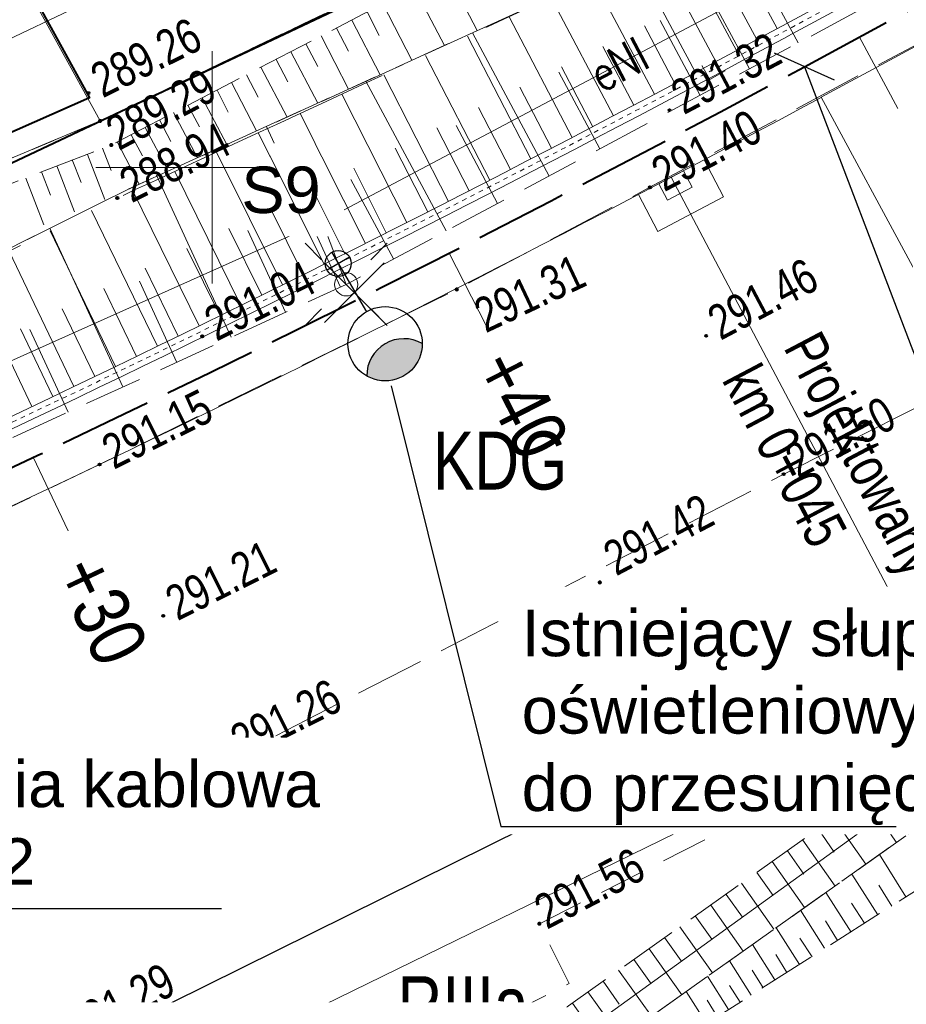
# Model space of a CAD drawing. Header units: metres. Extents: x 7437415 to 7437762, y 5556624 to 5556902.
# Tile 13 of 41: x 7437546 to 7437565, y 5556682 to 5556703. Entities that reach past the tile are written whole.
import ezdxf
from ezdxf import colors
from ezdxf.entities.mleader import LeaderData, LeaderLine
from ezdxf.enums import TextEntityAlignment as Align
from ezdxf.math import Vec2, Vec3

# ---------------------------------------------------------------- set-up
doc = ezdxf.new("R2010")
doc.units = ezdxf.units.M
doc.header["$MEASUREMENT"] = 0
for name, pattern in [('0.5_0.5', [1.5, 0.5, -0.5, 0.5]), ('314-500', [2.5, 2, -0.5]), ('BUBZ01-500', [1.75, 1.25, -0.5]), ('DGN Style 2', [6.14715, 3.68829, -2.45886]), ('DGN Style 3', [8.60601, 6.14715, -2.45886]), ('EGBU01-500', [1, 0.5, -0.5]), ('KTCR02-500', [1.5, 1, -0.5]), ('KTJZ01-500', [2, 1.5, -0.5])]:
    doc.linetypes.add(name, pattern=pattern)
doc.layers.get('0').update_dxf_attribs({"color": 250, "lineweight": 5})
for name, color, linetype, lineweight in [('203-Punkt załamania granicy działki nie stabilizowany', 7, 'Continuous', 5), ('ARCH_0', 7, 'Continuous', 13), ('BUBZ01', 250, 'Continuous', 5), ('BUIB02_01', 250, 'Continuous', 5), ('D_balustrada', 7, '0.5_0.5', 20), ('D_kilometraz', 7, 'Continuous', 13), ('D_kraweznik', 7, 'Continuous', 20), ('D_obrzeze', 7, 'Continuous', 20), ('D_odwodnienie liniowe_wpust', 36, 'Continuous', 20), ('D_opis trasy', 7, 'Continuous', 13), ('D_opisy', 7, 'Continuous', 13), ('D_pobocze', 7, 'Continuous', 13), ('D_skarpa', 7, 'DGN Style 3', 20), ('D_skarpa-symbol', 7, 'Continuous', 20), ('D_zakres', 7, 'DGN Style 2', 13), ('EGBD03', 250, 'Continuous', 5), ('EGBK02', 250, 'Continuous', 5), ('EGBP04_03', 250, 'Continuous', 5), ('EGBU01', 250, 'Continuous', 5), ('Elektryka_kanalizacja_technologiczna', 1, '314-500', 40), ('Elektryka_opisy_kabli', 7, 'Continuous', 13), ('Elektryka_opisy_slupow', 6, 'Continuous', 13), ('Elektryka_oswietlenie_zewnetrzne', 1, 'Continuous', 30), ('elementy drogowe', 250, 'Continuous', 5), ('KTCR02', 250, 'Continuous', 5), ('KTJZ01', 250, 'Continuous', 5), ('KTKR01', 250, 'Continuous', 5), ('KTOK05_01', 250, 'Continuous', 5), ('latarnia na słupie lub maszcie (punkt)', 7, 'Continuous', 5), ('MPZP', 250, 'Continuous', 5), ('punkt wysokościowy sztuczny', 7, 'Continuous', 5), ('RTPW01', 250, 'Continuous', 5), ('RTPW02', 250, 'Continuous', 5), ('rzedne dla projektanta', 250, 'Continuous', 5), ('SUPE_01', 250, 'Continuous', 5), ('SUPT_01', 250, 'Continuous', 5), ('SUSM01', 250, 'Continuous', 5), ('SUSM04_01_E', 250, 'Continuous', 5), ('słup (punkt)', 7, 'Continuous', 5), ('Warstwa 3', 250, 'Continuous', 5)]:
    doc.layers.add(name, color=color, linetype=linetype, lineweight=lineweight)
doc.styles.get("Standard").update_dxf_attribs({"font": 'txt.shx', "width": 0.75})
doc.styles.add('STYL_ARIAL', font='simplex.shx', dxfattribs={"width": 0.75, "oblique": 0.1})
doc.styles.add('Style-Arial Narrow', font='ARIALN.TTF')
doc.linetypes.add('KTOK05_01-500', pattern='A,3.75,[13,dgnlstyle-rozp_2015.shx,S=0.002778,R=0,X=0,Y=0],3.75', length=7.5)

# ---------------------------------------------------------------- blocks, each defined once
blk = doc.blocks.new('203')
at = {"layer": '203-Punkt załamania granicy działki nie stabilizowany', "linetype": 'Continuous', "lineweight": 13}
h = blk.add_hatch(color=96, dxfattribs=at)
edge = h.paths.add_edge_path()
edge.add_arc((0, 0), 0.45, 0, 360)
blk = doc.blocks.new('PW02')
at = {"layer": 'punkt wysokościowy sztuczny', "linetype": 'Continuous', "lineweight": 13}
h = blk.add_hatch(color=0, dxfattribs=at)
edge = h.paths.add_edge_path()
edge.add_arc((0, 0), 0.45, 0, 360)
blk = doc.blocks.new('SM04')
at = {"layer": 'słup (punkt)', "color": 0, "linetype": 'Continuous', "lineweight": 13}
blk.add_circle((0, 0), 2.5, dxfattribs=at)
blk = doc.blocks.new('SM011')
at = {"layer": 'latarnia na słupie lub maszcie (punkt)', "color": 0, "linetype": 'Continuous', "lineweight": 13}
for p, q in [((-5.3, 5.31), (-8.83, 8.84)), ((5.31, 5.31), (8.84, 8.84)), ((-5.3, -5.3), (-8.83, -8.83)), ((5.31, -5.3), (8.84, -8.83))]:
    blk.add_line(p, q, dxfattribs=at)
blk = doc.blocks.new('wyci')
at = {"color": 1, "linetype": 'Continuous', "lineweight": 13, "flags": 128}
for points in [[(4544150.203, 5410499.556), (4544147.627, 5410502.133)], [(4544147.627, 5410499.556), (4544150.203, 5410502.133)]]:
    blk.add_lwpolyline(points, dxfattribs=at)
blk = doc.blocks.new('_None')
blk = doc.blocks.new('_Oblique')
at = {"color": 0, "linetype": 'ByBlock', "lineweight": -2}
blk.add_line((-5, -5), (5, 5), dxfattribs=at)
blk = doc.blocks.new('slup_oswietleniowy_3')
h = blk.add_hatch(color=256)
h.dxf.hatch_style = 1
h.paths.add_polyline_path([(3, -0.866, 0.267949), (3.5, 0, 0.267949), (3, 0.866, 0.57735)])
for p, q in [((0, 0.35), (0, -0.35)), ((-0.35, 0), (1.5, 0))]:
    blk.add_line(p, q)
for centre, radius in [((2.5, 0), 1), ((0, 0), 0.35)]:
    blk.add_circle(centre, radius)
blk.add_arc((3.5, 0), 1, 120, 240)

msp = doc.modelspace()

# ---------------------------------------------------------------- linework, layer by layer
at = {"layer": 'BUBZ01', "color": 7, "linetype": 'Continuous', "lineweight": 13, "flags": 128}
for points in [[(7437555.04, 5556704.23), (7437555.708, 5556702.944)], [(7437562.62, 5556702.68), (7437561.77, 5556704.26)], [(7437554.35, 5556703.87), (7437555.009, 5556702.626)], [(7437553.68, 5556703.52), (7437554.305, 5556702.306)], [(7437553.34, 5556703.35), (7437553.6, 5556702.84)], [(7437553.01, 5556703.17), (7437553.621, 5556701.995)], [(7437552.35, 5556702.83), (7437552.94, 5556701.685)], [(7437552.68, 5556703), (7437552.94, 5556702.5)], [(7437557.26, 5556699.81), (7437555.609, 5556702.899)], [(7437552.02, 5556702.66), (7437552.28, 5556702.17)], [(7437551.7, 5556702.49), (7437552.281, 5556701.385)], [(7437551.38, 5556702.32), (7437551.63, 5556701.84)], [(7437550.74, 5556701.99), (7437550.99, 5556701.51)], [(7437551.05, 5556702.16), (7437551.616, 5556701.083)], [(7437558.35, 5556700.4), (7437557.47, 5556702.05)], [(7437550.42, 5556701.83), (7437550.96, 5556700.784)], [(7437555.04, 5556698.63), (7437553.31, 5556701.853)], [(7437550.11, 5556701.66), (7437550.35, 5556701.19)], [(7437549.48, 5556701.34), (7437549.73, 5556700.87)], [(7437549.79, 5556701.5), (7437550.316, 5556700.491)], [(7437549.17, 5556701.18), (7437549.684, 5556700.204)], [(7437548.87, 5556701.02), (7437549.11, 5556700.56)], [(7437556.15, 5556699.22), (7437555.26, 5556700.9)], [(7437548.26, 5556700.7), (7437548.5, 5556700.25)], [(7437548.56, 5556700.86), (7437549.04, 5556699.95)], [(7437552.77, 5556697.42), (7437551.175, 5556700.882)], [(7437547.96, 5556700.55), (7437548.43, 5556699.64)], [(7437547.32, 5556700.28), (7437547.69, 5556699.31)], [(7437547.64, 5556700.41), (7437547.83, 5556699.93)], [(7437546.99, 5556700.16), (7437547.18, 5556699.67)], [(7437546.33, 5556699.9), (7437546.52, 5556699.4)], [(7437546.66, 5556700.03), (7437547.04, 5556699.04)], [(7437545.99, 5556699.77), (7437546.38, 5556698.76)], [(7437550.41, 5556696.34), (7437548.801, 5556699.829)], [(7437553.91, 5556698.03), (7437552.99, 5556699.74)], [(7437548.08, 5556695.27), (7437546.511, 5556698.69)], [(7437551.58, 5556696.88), (7437550.77, 5556698.64)], [(7437549.24, 5556695.8), (7437548.44, 5556697.55)], [(7437546.9, 5556694.73), (7437546.08, 5556696.51)], [(7437564.7, 5556686.92), (7437565.4, 5556685.93)], [(7437564.37, 5556686.68), (7437564.72, 5556686.19)], [(7437564.04, 5556686.45), (7437564.74, 5556685.46)], [(7437563.71, 5556686.22), (7437564.06, 5556685.72)], [(7437563.38, 5556685.98), (7437564.08, 5556684.99)], [(7437563.05, 5556685.75), (7437563.4, 5556685.25)], [(7437562.72, 5556685.51), (7437563.42, 5556684.52)], [(7437562.39, 5556685.28), (7437562.74, 5556684.78)], [(7437562.06, 5556685.05), (7437562.76, 5556684.06)], [(7437564.94, 5556684.29), (7437564.37, 5556685.2)], [(7437561.73, 5556684.81), (7437562.08, 5556684.32)], [(7437564.34, 5556683.9), (7437563.78, 5556684.78)], [(7437561.4, 5556684.58), (7437562.1, 5556683.59)], [(7437563.76, 5556683.53), (7437563.22, 5556684.38)], [(7437564.64, 5556684.09), (7437564.36, 5556684.54)], [(7437561.07, 5556684.34), (7437561.42, 5556683.85)], [(7437564.05, 5556683.72), (7437563.77, 5556684.15)], [(7437560.74, 5556684.11), (7437561.44, 5556683.12)], [(7437563.19, 5556683.18), (7437562.67, 5556684)], [(7437560.4, 5556683.88), (7437560.76, 5556683.38)], [(7437563.47, 5556683.35), (7437563.21, 5556683.77)], [(7437560.07, 5556683.64), (7437560.78, 5556682.65)], [(7437562.65, 5556682.83), (7437562.15, 5556683.62)], [(7437559.74, 5556683.41), (7437560.1, 5556682.91)], [(7437562.92, 5556683), (7437562.66, 5556683.4)], [(7437559.41, 5556683.17), (7437560.12, 5556682.18)], [(7437562.12, 5556682.5), (7437561.64, 5556683.26)], [(7437559.08, 5556682.94), (7437559.44, 5556682.44)], [(7437561.61, 5556682.17), (7437561.14, 5556682.91)], [(7437562.38, 5556682.66), (7437562.14, 5556683.05)], [(7437558.75, 5556682.71), (7437559.46, 5556681.72)], [(7437561.87, 5556682.33), (7437561.63, 5556682.71)], [(7437558.42, 5556682.47), (7437558.77, 5556681.98)], [(7437561.12, 5556681.86), (7437560.67, 5556682.58)], [(7437558.09, 5556682.24), (7437558.8, 5556681.25)], [(7437560.65, 5556681.56), (7437560.21, 5556682.25)], [(7437561.37, 5556682.02), (7437561.14, 5556682.38)], [(7437560.88, 5556681.71), (7437560.66, 5556682.06)], [(7437557.76, 5556682), (7437558.11, 5556681.51)]]:
    msp.add_lwpolyline(points, dxfattribs=at)
at = {"layer": 'BUBZ01', "color": 7, "linetype": 'BUBZ01-500', "lineweight": 13, "flags": 128}
for points in [[(7437555.54, 5556678.94), (7437554.3, 5556679.55), (7437564.94, 5556687.09), (7437572.62, 5556693.02), (7437576.97, 5556698.63), (7437577.76, 5556697.74), (7437573.36, 5556691.57), (7437555.54, 5556678.94)], [(7437577.76, 5556697.74), (7437578.63, 5556697.21), (7437574.37, 5556690.27), (7437554.88, 5556677.9), (7437555.54, 5556678.94), (7437573.36, 5556691.57), (7437577.76, 5556697.74)]]:
    msp.add_lwpolyline(points, close=True, dxfattribs=at)
at = {"layer": 'D_kilometraz', "flags": 128}
for points in [[(7437564.771, 5556701.266), (7437563.939, 5556702.806)], [(7437555.902, 5556696.594), (7437555.109, 5556698.154)], [(7437546.901, 5556692.173), (7437546.152, 5556693.755)]]:
    msp.add_lwpolyline(points, dxfattribs=at)
at = {"layer": 'D_kraweznik'}
msp.add_line((7437563.116, 5556701.508), (7437592.616, 5556717.455), dxfattribs=at)
at = {"layer": 'D_obrzeze'}
msp.add_line((7437562.402, 5556702.828), (7437605.532, 5556726.141), dxfattribs=at)
at = {"layer": 'D_odwodnienie liniowe_wpust', "flags": 128}
msp.add_lwpolyline([(7437559.809, 5556699.292), (7437560.34, 5556699.571), (7437560.154, 5556699.925), (7437559.623, 5556699.646), (7437559.809, 5556699.292)], close=True, dxfattribs=at)
at = {"layer": 'D_opis trasy', "flags": 128}
msp.add_lwpolyline([(7437563.116, 5556701.508), (7437565.131, 5556697.78)], dxfattribs=at)
at = {"layer": 'D_opisy'}
msp.add_line((7437559.888, 5556699.785), (7437567.303, 5556685.72), dxfattribs=at)
at = {"layer": 'D_skarpa-symbol', "flags": 128}
for points in [[(7437562.172, 5556702.988), (7437560.852, 5556705.441)], [(7437559.526, 5556701.575), (7437558.202, 5556704.076)], [(7437561.731, 5556702.751), (7437561.07, 5556703.98)], [(7437558.642, 5556701.107), (7437557.303, 5556703.66)], [(7437557.755, 5556700.644), (7437556.4, 5556703.243)], [(7437559.968, 5556701.808), (7437559.31, 5556703.048)], [(7437556.868, 5556700.182), (7437555.5, 5556702.826)], [(7437559.084, 5556701.341), (7437558.418, 5556702.604)], [(7437555.979, 5556699.725), (7437554.598, 5556702.41)], [(7437555.09, 5556699.267), (7437553.697, 5556701.993)], [(7437558.198, 5556700.876), (7437557.526, 5556702.164)], [(7437557.312, 5556700.413), (7437556.631, 5556701.724)], [(7437556.424, 5556699.953), (7437555.738, 5556701.286)], [(7437555.535, 5556699.496), (7437554.841, 5556700.849)], [(7437554.644, 5556699.041), (7437553.947, 5556700.413)], [(7437550.621, 5556697.026), (7437549.198, 5556699.912)], [(7437553.752, 5556698.589), (7437553.05, 5556699.979)], [(7437549.723, 5556696.585), (7437548.295, 5556699.495)], [(7437548.824, 5556696.147), (7437547.406, 5556699.067)], [(7437547.924, 5556695.711), (7437546.517, 5556698.63)], [(7437547.023, 5556695.278), (7437545.632, 5556698.196)], [(7437550.172, 5556696.805), (7437549.46, 5556698.255)], [(7437546.12, 5556694.848), (7437544.738, 5556697.756)], [(7437549.274, 5556696.365), (7437548.562, 5556697.826)], [(7437548.374, 5556695.929), (7437547.668, 5556697.389)], [(7437547.474, 5556695.493), (7437546.774, 5556696.953)], [(7437546.571, 5556695.063), (7437545.877, 5556696.519)]]:
    msp.add_lwpolyline(points, dxfattribs=at)
at = {"layer": 'D_zakres', "flags": 128}
msp.add_lwpolyline([(7437559.18, 5556699.413), (7437559.6, 5556698.616), (7437561.016, 5556699.362), (7437560.596, 5556700.159)], dxfattribs=at)
at = {"layer": 'EGBD03', "color": 96, "linetype": 'Continuous', "lineweight": 13, "flags": 128}
for points in [[(7437532.098, 5556729.132), (7437547.59, 5556701)], [(7437527.7, 5556692.63), (7437547.59, 5556701)], [(7437549.89, 5556680.73), (7437584.26, 5556697.53)], [(7437564.3, 5556685.93), (7437568.16, 5556688.71)], [(7437553.19, 5556677.9), (7437564.3, 5556685.93)]]:
    msp.add_lwpolyline(points, dxfattribs=at)
at = {"layer": 'EGBU01', "color": 96, "linetype": 'EGBU01-500', "lineweight": 13, "flags": 128}
for points in [[(7437547.59, 5556701), (7437548.13, 5556701.26)], [(7437548.13, 5556701.26), (7437547.59, 5556701)], [(7437527.7, 5556692.63), (7437547.59, 5556701)], [(7437547.59, 5556701), (7437527.7, 5556692.63)]]:
    msp.add_lwpolyline(points, dxfattribs=at)
at = {"layer": 'Elektryka_kanalizacja_technologiczna'}
msp.add_line((7437562.759, 5556702.168), (7437606.252, 5556725.682), dxfattribs=at)
at = {"layer": 'elementy drogowe', "color": 7, "linetype": 'Continuous', "lineweight": 13, "ltscale": 10, "flags": 128}
msp.add_lwpolyline([(7437560.546, 5556702.194), (7437560.721, 5556701.891), (7437561.046, 5556702.078)], dxfattribs=at)
at = {"layer": 'KTCR02', "color": 7, "linetype": 'KTCR02-500', "lineweight": 13, "flags": 128}
msp.add_lwpolyline([(7437576.91, 5556698.6), (7437575.21, 5556697.2), (7437568.98, 5556691.34), (7437565.71, 5556688.51), (7437562.86, 5556686.65), (7437557.05, 5556683.71), (7437557.69, 5556682.42), (7437553.22, 5556680.18), (7437552.61, 5556681.5), (7437549.38, 5556679.96), (7437545.37, 5556678.26), (7437542.6, 5556677.35), (7437533.32, 5556674.74)], dxfattribs=at)
at = {"layer": 'KTKR01', "color": 7, "linetype": 'Continuous', "lineweight": 30, "flags": 128}
msp.add_lwpolyline([(7437509.93, 5556671.34), (7437513.74, 5556672.37), (7437516.19, 5556672.93), (7437525.36, 5556674.85), (7437534.27, 5556677.12), (7437543.86, 5556679.82), (7437547.6, 5556681.25), (7437562.05, 5556688.41), (7437564.55, 5556690.07), (7437567.61, 5556692.67), (7437574.17, 5556698.83), (7437574.91, 5556699.49), (7437575.69, 5556700.12)], dxfattribs=at)
at = {"layer": 'KTOK05_01', "color": 7, "linetype": 'KTOK05_01-500', "lineweight": 40, "flags": 128}
msp.add_lwpolyline([(7437532.153, 5556729.161), (7437547.36, 5556701.5), (7437527.72, 5556692.81), (7437525.62, 5556692.53), (7437523.63, 5556693.08), (7437521.96, 5556694.22), (7437517.2, 5556703.54), (7437514.83, 5556707.82), (7437509.814, 5556717.461)], dxfattribs=at)
at = {"layer": 'rzedne dla projektanta', "color": 7, "linetype": 'Continuous', "lineweight": 40}
for centre in [(7437547.34, 5556701.6), (7437559.85, 5556701.23), (7437559.43, 5556699.57), (7437547.96, 5556699.34), (7437549.79, 5556696.36), (7437560.64, 5556696.37), (7437547.58, 5556693.6), (7437562.31, 5556693.39), (7437548.95, 5556690.34), (7437550.35, 5556687.36)]:
    msp.add_circle(centre, 0.0225, dxfattribs=at)
at = {"layer": 'SUPE_01', "color": 1, "linetype": 'Continuous', "lineweight": 13}
msp.add_line((7437552.37, 5556698.835), (7437552.89, 5556697.48), dxfattribs=at)
at = {"layer": 'Warstwa 3', "color": 7, "linetype": 'Continuous', "lineweight": 0}
for p, q in [((7437550, 5556702.5), (7437550, 5556697.5)), ((7437547.5, 5556700), (7437552.5, 5556700))]:
    msp.add_line(p, q, dxfattribs=at)

# ---------------------------------------------------------------- block references
at = {"layer": 'ARCH_0', "lineweight": 30, "xscale": 0.5, "yscale": 0.5, "zscale": 0.5}
msp.add_blockref('wyci', (5165478.608, 2851446.879), dxfattribs=at)
at = {"layer": 'EGBP04_03', "color": 96, "linetype": 'Continuous', "lineweight": 13, "xscale": 0.1, "yscale": 0.1, "zscale": 0.1}
for p in [(7437547.59, 5556701), (7437564.3, 5556685.93)]:
    msp.add_blockref('203', p, dxfattribs=at)
at = {"layer": 'RTPW02', "color": 7, "linetype": 'Continuous', "lineweight": 13, "xscale": 0.1, "yscale": 0.1, "zscale": 0.1}
for p in [(7437547.83, 5556700.48), (7437555.27, 5556697.37), (7437558.35, 5556691.06), (7437546.18, 5556685.08), (7437557.05, 5556683.71)]:
    msp.add_blockref('PW02', p, dxfattribs=at)
at = {"layer": 'SUSM01', "color": 7, "linetype": 'Continuous', "lineweight": 13, "xscale": 0.1, "yscale": 0.1, "zscale": 0.1}
msp.add_blockref('SM011', (7437552.89, 5556697.48), dxfattribs=at)
at = {"layer": 'SUSM04_01_E', "color": 7, "linetype": 'Continuous', "lineweight": 13, "xscale": 0.1, "yscale": 0.1, "zscale": 0.1}
msp.add_blockref('SM04', (7437552.89, 5556697.48), dxfattribs=at)

# ---------------------------------------------------------------- texts
at = {"layer": 'D_kilometraz', "char_height": 1.2, "attachment_point": 4, "line_spacing_factor": 1.6, "style": 'Style-Arial Narrow'}
for s, insert, rotation in [('+40', (7437556.129, 5556695.949), 296.976), ('+30', (7437547.115, 5556691.522), 295.339)]:
    msp.add_mtext(s, dxfattribs=dict(at, insert=insert, rotation=rotation))
at = {"layer": 'D_opisy', "char_height": 0.9, "attachment_point": 1}
for s, insert, rotation in [('\\fArial|b0|i0|c238238|p39;Wydłużenie istniejącego przepustu fi 900 o 0.5m', (7437527.342, 5556701.141), 28.4667), ('\\pt11;\\fArial|b0|i0|c238238|p39;Projektowany wpust\\Pkm 0+045', (7437563.091, 5556696.542), 297.7945)]:
    msp.add_mtext(s, dxfattribs=dict(at, insert=insert, rotation=rotation))
at = {"layer": 'EGBK02', "color": 96, "linetype": 'Continuous', "lineweight": 30, "insert": (7437553.992, 5556682.579), "char_height": 1.25, "attachment_point": 1, "line_spacing_factor": 0.6}
msp.add_mtext('\\FWORKING_1250;\\H1x;\\W0.8;RIIIa', dxfattribs=at)
at = {"layer": 'MPZP', "color": 212, "linetype": 'Continuous', "lineweight": 30, "insert": (7437554.755, 5556693.043), "char_height": 1.25, "attachment_point": 7, "line_spacing_factor": 0.6}
msp.add_mtext('\\FWORKING_1250;\\H1x;\\W0.8;KDG', dxfattribs=at)
at = {"layer": 'RTPW01', "color": 7, "linetype": 'Continuous', "lineweight": 13, "char_height": 0.75, "attachment_point": 7, "line_spacing_factor": 0.6}
for s, insert, rotation in [('\\FWORKING_1250;\\H1x;\\W0.8;289.29', (7437547.997, 5556700.339), 27.923), ('\\FWORKING_1250;\\H1x;\\W0.8;291.31', (7437555.897, 5556696.414), 25.274), ('\\FWORKING_1250;\\H1x;\\W0.8;291.42', (7437558.706, 5556691.179), 27.718), ('\\FWORKING_1250;\\H1x;\\W0.8;291.23', (7437546.62, 5556685.225), 26.025), ('\\FWORKING_1250;\\H1x;\\W0.8;291.56', (7437557.215, 5556683.568), 27.468), ('\\FWORKING_1250;\\H1x;\\W0.8;291.29', (7437547.106, 5556681.079), 27.694)]:
    msp.add_mtext(s, dxfattribs=dict(at, insert=insert, rotation=rotation))
at = {"layer": 'rzedne dla projektanta', "color": 7, "linetype": 'Continuous', "lineweight": 0, "char_height": 0.75, "attachment_point": 7, "line_spacing_factor": 0.6}
for s, insert, rotation in [('\\FWORKING_1250;\\H1x;\\W0.8; 289.26', (7437547.451, 5556701.376), 26.4584), ('\\FWORKING_1250;\\H1x;\\W0.8; 291.40', (7437559.547, 5556699.349), 27.9221), ('\\FWORKING_1250;\\H1x;\\W0.8; 288.94', (7437548.071, 5556699.116), 26.4584), ('\\FWORKING_1250;\\H1x;\\W0.8; 291.46', (7437560.757, 5556696.149), 27.9221), ('\\FWORKING_1250;\\H1x;\\W0.8; 291.04', (7437549.901, 5556696.136), 26.4584), ('\\FWORKING_1250;\\H1x;\\W0.8; 291.15', (7437547.691, 5556693.376), 26.4584), ('\\FWORKING_1250;\\H1x;\\W0.8; 291.50', (7437562.427, 5556693.169), 27.9221), ('\\FWORKING_1250;\\H1x;\\W0.8; 291.21', (7437549.061, 5556690.116), 26.4584), ('\\FWORKING_1250;\\H1x;\\W0.8; 291.26', (7437550.461, 5556687.136), 26.4584)]:
    msp.add_mtext(s, dxfattribs=dict(at, insert=insert, rotation=rotation))
at = {"layer": 'SUPE_01', "color": 1, "linetype": 'Continuous', "lineweight": 13, "width": 0.8}
msp.add_text('eNI', height=0.75, rotation=27.9465, dxfattribs=at).set_placement((7437558.753, 5556702.221), align=Align.MIDDLE_CENTER)

# ---------------------------------------------------------------- next in the draw order: wipeouts: each hides what was drawn before it
at = {"color": 7, "linetype": 'Continuous', "lineweight": 13, "ltscale": 10}
msp.add_wipeout([(7437560.221, 5556702.007), (7437560.222, 5556702.758), (7437560.872, 5556702.381)], dxfattribs=at).dxf.layer = 'elementy drogowe'

# ---------------------------------------------------------------- next in the draw order: linework, layer by layer
at = {"layer": 'BUBZ01', "color": 7, "linetype": 'BUBZ01-500', "lineweight": 13, "flags": 128}
msp.add_lwpolyline([(7437528.318, 5556692.995), (7437547.83, 5556700.48), (7437576.23, 5556715.25), (7437589.02, 5556721.32), (7437589.43, 5556720.35), (7437575.67, 5556713.15), (7437558.6, 5556704.26), (7437548.16, 5556699.51), (7437535.53, 5556693.23), (7437528.982, 5556691.059)], dxfattribs=at)
msp.add_lwpolyline([(7437524.04, 5556689.42), (7437535.53, 5556693.23), (7437548.16, 5556699.51), (7437558.6, 5556704.26), (7437575.67, 5556713.15), (7437589.43, 5556720.35), (7437590.07, 5556719.5), (7437590.16, 5556717.95), (7437574.86, 5556709.22), (7437552.89, 5556697.48), (7437530.34, 5556687.12), (7437524.27, 5556688.21), (7437524.04, 5556689.42)], close=True, dxfattribs=at)
at = {"layer": 'BUBZ01', "color": 7, "linetype": 'Continuous', "lineweight": 13, "flags": 128}
for points in [[(7437561.57, 5556702.12), (7437560.025, 5556705.002)], [(7437560.51, 5556701.55), (7437559.65, 5556703.16)]]:
    msp.add_lwpolyline(points, dxfattribs=at)
at = {"layer": 'D_skarpa-symbol', "flags": 128}
for points in [[(7437561.291, 5556702.515), (7437559.97, 5556704.978)], [(7437560.41, 5556702.042), (7437559.091, 5556704.518)], [(7437560.85, 5556702.278), (7437560.189, 5556703.512)]]:
    msp.add_lwpolyline(points, dxfattribs=at)
at = {"layer": 'EGBD03', "color": 96, "linetype": 'Continuous', "lineweight": 13, "flags": 128}
msp.add_lwpolyline([(7437574.98, 5556714.07), (7437547.59, 5556701)], dxfattribs=at)
at = {"layer": 'EGBU01', "color": 96, "linetype": 'EGBU01-500', "lineweight": 13, "flags": 128}
for points in [[(7437548.13, 5556701.26), (7437574.98, 5556714.07)], [(7437574.98, 5556714.07), (7437548.13, 5556701.26)]]:
    msp.add_lwpolyline(points, dxfattribs=at)
at = {"layer": 'Elektryka_kanalizacja_technologiczna'}
msp.add_arc((7437396.683, 5557009.404), 349.25, 292.99537, 298.39337, dxfattribs=at)
at = {"layer": 'SUPE_01', "color": 1, "linetype": 'Continuous', "lineweight": 13, "flags": 128}
msp.add_lwpolyline([(7437601.635, 5556725.162), (7437600.216, 5556724.388), (7437574.398, 5556710.521), (7437552.37, 5556698.835), (7437529.759, 5556688.702), (7437521.807, 5556691.71), (7437513.451, 5556689.173), (7437513.22, 5556690)], dxfattribs=at)
at = {"layer": 'SUPT_01', "color": 30, "linetype": 'Continuous', "lineweight": 13, "flags": 128}
msp.add_lwpolyline([(7437624.834, 5556744.449), (7437603.973, 5556732.899), (7437579.114, 5556719.1), (7437574.314, 5556716.425), (7437544.39, 5556702.175), (7437531.441, 5556696.093), (7437491.469, 5556686.466), (7437485.362, 5556685.024)], dxfattribs=at)

# ---------------------------------------------------------------- next in the draw order: texts
at = {"layer": 'rzedne dla projektanta', "color": 7, "linetype": 'Continuous', "lineweight": 0, "insert": (7437559.967, 5556701.009), "char_height": 0.75, "attachment_point": 7, "rotation": 27.9221, "line_spacing_factor": 0.6}
msp.add_mtext('\\FWORKING_1250;\\H1x;\\W0.8; 291.32', dxfattribs=at)

# ---------------------------------------------------------------- next in the draw order: texts
at = {"layer": 'Elektryka_opisy_slupow', "linetype": 'Continuous', "lineweight": 13, "insert": (7437552.339, 5556700.016), "char_height": 1, "width": 0.59056, "attachment_point": 3, "style": 'STYL_ARIAL', "bg_fill": 2}
msp.add_mtext('{\\fArial|b0|i0|c238|p34;\\W1;S9}', dxfattribs=at)

# ---------------------------------------------------------------- next in the draw order: linework, layer by layer
at = {"layer": 'BUIB02_01', "color": 212, "linetype": 'Continuous', "lineweight": 40, "flags": 128}
msp.add_lwpolyline([(7437471.018, 5556680.168), (7437490.105, 5556682.798), (7437506.941, 5556685.963), (7437514.516, 5556687.29), (7437530.92, 5556693.586), (7437543.72, 5556699.172), (7437579.76, 5556716.205), (7437631.582, 5556743.722), (7437615.039, 5556772.576)], dxfattribs=at)
at = {"layer": 'D_balustrada', "ltscale": 0.1, "flags": 128}
msp.add_lwpolyline([(7437521.91, 5556692.123), (7437522.557, 5556690.843, 0.394504), (7437530.729, 5556687.846), (7437532.348, 5556688.53, 0.023893), (7437562.343, 5556702.938), (7437591.013, 5556718.435)], format="xyb", dxfattribs=at)
at = {"layer": 'D_kraweznik'}
msp.add_arc((7437396.683, 5557009.404), 350, 292.91854, 298.39337, dxfattribs=at)
at = {"layer": 'D_obrzeze'}
msp.add_arc((7437396.683, 5557009.404), 348.5, 292.91854, 298.39337, dxfattribs=at)
at = {"layer": 'D_pobocze', "flags": 128}
msp.add_lwpolyline([(7437522.668, 5556690.9, 0.394504), (7437530.681, 5556687.961), (7437532.299, 5556688.645, 0.023893), (7437562.283, 5556703.048), (7437593.104, 5556719.708)], format="xyb", dxfattribs=at)
at = {"layer": 'D_skarpa', "flags": 128}
msp.add_lwpolyline([(7437524.288, 5556689.548), (7437524.714, 5556689.687), (7437525.28, 5556689.873), (7437525.75, 5556690.027), (7437526.151, 5556690.158), (7437526.498, 5556690.272), (7437526.804, 5556690.372), (7437527.078, 5556690.462), (7437527.326, 5556690.543), (7437527.555, 5556690.618), (7437527.767, 5556690.687), (7437527.965, 5556690.752), (7437528.153, 5556690.814), (7437528.333, 5556690.873), (7437528.506, 5556690.929), (7437528.675, 5556690.985), (7437528.84, 5556691.039), (7437529.003, 5556691.092), (7437529.165, 5556691.145), (7437529.354, 5556691.207), (7437529.831, 5556691.363), (7437530.308, 5556691.52), (7437530.785, 5556691.676), (7437531.258, 5556691.831), (7437531.728, 5556691.985), (7437532.198, 5556692.139), (7437532.668, 5556692.293), (7437533.138, 5556692.447), (7437533.609, 5556692.601), (7437534.079, 5556692.755), (7437534.55, 5556692.909), (7437535.021, 5556693.063), (7437535.492, 5556693.218), (7437535.937, 5556693.43), (7437536.38, 5556693.648), (7437536.823, 5556693.866), (7437537.266, 5556694.083), (7437537.709, 5556694.301), (7437538.152, 5556694.519), (7437538.595, 5556694.737), (7437539.038, 5556694.954), (7437539.48, 5556695.172), (7437539.923, 5556695.389), (7437540.366, 5556695.607), (7437540.808, 5556695.825), (7437541.251, 5556696.042), (7437541.693, 5556696.26), (7437542.136, 5556696.477), (7437542.579, 5556696.695), (7437543.021, 5556696.912), (7437543.463, 5556697.13), (7437543.906, 5556697.347), (7437544.348, 5556697.565), (7437544.791, 5556697.782), (7437545.233, 5556698), (7437545.675, 5556698.217), (7437546.118, 5556698.434), (7437546.56, 5556698.652), (7437547.002, 5556698.869), (7437547.445, 5556699.087), (7437547.887, 5556699.304), (7437548.334, 5556699.513), (7437548.781, 5556699.72), (7437549.229, 5556699.927), (7437549.676, 5556700.134), (7437550.124, 5556700.341), (7437550.571, 5556700.548), (7437551.019, 5556700.755), (7437551.467, 5556700.962), (7437551.914, 5556701.169), (7437552.362, 5556701.376), (7437552.81, 5556701.583), (7437553.258, 5556701.79), (7437553.706, 5556701.997), (7437554.154, 5556702.204), (7437554.602, 5556702.411), (7437555.05, 5556702.618), (7437555.498, 5556702.826), (7437555.946, 5556703.033), (7437556.394, 5556703.24), (7437556.843, 5556703.447), (7437557.291, 5556703.655), (7437557.739, 5556703.862), (7437558.188, 5556704.069), (7437558.636, 5556704.279), (7437559.073, 5556704.508), (7437559.51, 5556704.737), (7437559.947, 5556704.966), (7437560.384, 5556705.196), (7437560.821, 5556705.425), (7437561.262, 5556705.656), (7437561.705, 5556705.888), (7437562.147, 5556706.121), (7437562.59, 5556706.353), (7437563.033, 5556706.585), (7437563.476, 5556706.817), (7437563.919, 5556707.05), (7437564.362, 5556707.282), (7437564.804, 5556707.514), (7437565.247, 5556707.746), (7437565.69, 5556707.979), (7437566.133, 5556708.211), (7437566.576, 5556708.443), (7437567.019, 5556708.676), (7437567.461, 5556708.908), (7437567.904, 5556709.14), (7437568.347, 5556709.372), (7437568.79, 5556709.605), (7437569.233, 5556709.837), (7437569.676, 5556710.069), (7437570.121, 5556710.297), (7437570.565, 5556710.526), (7437571.01, 5556710.755), (7437571.455, 5556710.983), (7437571.9, 5556711.212), (7437572.344, 5556711.441), (7437572.789, 5556711.669), (7437573.234, 5556711.898), (7437573.679, 5556712.126), (7437574.124, 5556712.355), (7437574.568, 5556712.584), (7437575.013, 5556712.812), (7437575.458, 5556713.041), (7437575.908, 5556713.259), (7437576.364, 5556713.468), (7437576.82, 5556713.676), (7437577.275, 5556713.885), (7437577.731, 5556714.094), (7437578.186, 5556714.302), (7437578.642, 5556714.511), (7437579.097, 5556714.72), (7437579.553, 5556714.928), (7437580.009, 5556715.137), (7437580.463, 5556715.349), (7437580.897, 5556715.596), (7437581.331, 5556715.844), (7437581.766, 5556716.092), (7437582.2, 5556716.34), (7437582.635, 5556716.588), (7437583.069, 5556716.836), (7437583.504, 5556717.083), (7437583.938, 5556717.331), (7437584.372, 5556717.579), (7437584.807, 5556717.827), (7437585.241, 5556718.075), (7437585.676, 5556718.322), (7437586.11, 5556718.57), (7437586.544, 5556718.818), (7437586.979, 5556719.066), (7437587.413, 5556719.314), (7437587.848, 5556719.562), (7437588.282, 5556719.809), (7437588.716, 5556720.057), (7437589.151, 5556720.305), (7437589.223, 5556720.346)], dxfattribs=at)
at = {"layer": 'D_skarpa-symbol', "flags": 128}
for points in [[(7437554.198, 5556698.815), (7437552.797, 5556701.577)], [(7437553.306, 5556698.363), (7437551.896, 5556701.16)], [(7437552.412, 5556697.915), (7437550.997, 5556700.745)], [(7437551.517, 5556697.469), (7437550.095, 5556700.327)], [(7437552.859, 5556698.138), (7437552.154, 5556699.546)], [(7437551.965, 5556697.692), (7437551.256, 5556699.114)], [(7437551.069, 5556697.246), (7437550.359, 5556698.684)]]:
    msp.add_lwpolyline(points, dxfattribs=at)
at = {"layer": 'KTJZ01', "color": 7, "linetype": 'KTJZ01-500', "lineweight": 13, "flags": 128}
msp.add_lwpolyline([(7437487.24, 5556665.88), (7437500.01, 5556668.65), (7437509.93, 5556671.34), (7437514.81, 5556672.66), (7437528.54, 5556677.57), (7437546.18, 5556685.08), (7437562.31, 5556693.39), (7437575.78, 5556700.17), (7437584.6, 5556705.2), (7437599.33, 5556712.79), (7437607.41, 5556717.03), (7437624.22, 5556725.75), (7437636.91, 5556731.79), (7437639.91, 5556733.3), (7437648.13, 5556737.1), (7437664.08, 5556744.94), (7437674.41, 5556750.47), (7437695.47, 5556762.01), (7437726.23, 5556778.98), (7437745.592, 5556790.579), (7437740.524, 5556799.89), (7437726.071, 5556794.065), (7437721.424, 5556793.261), (7437718.653, 5556793.684), (7437716.454, 5556794.853), (7437714.78, 5556796.65), (7437713.44, 5556798.18), (7437704.05, 5556814.76), (7437696.46, 5556806.77), (7437698.53, 5556806.84), (7437700.74, 5556806.26), (7437702.79, 5556804.94), (7437704.06, 5556803.16), (7437709.44, 5556793.77), (7437711.44, 5556790.12), (7437712.13, 5556787.63), (7437712.21, 5556785.35), (7437711.59, 5556783.66), (7437709.87, 5556781.76), (7437701.28, 5556777.09), (7437699.42, 5556776.48), (7437697.78, 5556776.19), (7437695.76, 5556776.41), (7437693.65, 5556777.51), (7437692.09, 5556778.89), (7437690.49, 5556781.22), (7437685.25, 5556778.28), (7437686.1, 5556775.03), (7437686.085, 5556773.72), (7437685.81, 5556772.51), (7437685.3, 5556771.32), (7437684.475, 5556769.98), (7437683.43, 5556768.68), (7437682.12, 5556767.23), (7437680.52, 5556765.9), (7437679.609, 5556765.424), (7437667.4, 5556758.73), (7437656.58, 5556752.94), (7437646.03, 5556747.24), (7437635.04, 5556741.31), (7437625.46, 5556735.97), (7437617.31, 5556731.03), (7437610.73, 5556727.32), (7437599.83, 5556721.28), (7437592.56, 5556717.41), (7437581.48, 5556711.39), (7437572.19, 5556706.38), (7437570.63, 5556705.57), (7437559.43, 5556699.57), (7437555.27, 5556697.37), (7437547.58, 5556693.6), (7437542.1, 5556690.99), (7437536.78, 5556688.64), (7437527.13, 5556684.56), (7437524.75, 5556685.69), (7437522.99, 5556687.15), (7437521.44, 5556689.45), (7437520.46, 5556691.39), (7437515.43, 5556689.51), (7437516.09, 5556686.202), (7437515.98, 5556684.5), (7437514.73, 5556681.38), (7437513.55, 5556680.28), (7437512.1, 5556679.32), (7437507.87, 5556678.13), (7437498.81, 5556675.82), (7437492.9, 5556674.29)], dxfattribs=at)

# ---------------------------------------------------------------- next in the draw order: block references
at = {"layer": 'Elektryka_oswietlenie_zewnetrzne', "linetype": 'Continuous', "xscale": 0.8, "yscale": 0.8, "zscale": 0.001, "rotation": 300.3159171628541}
msp.add_blockref('slup_oswietleniowy_3', (7437552.718, 5556697.927), dxfattribs=at)

# ---------------------------------------------------------------- next in the draw order: texts
at = {"layer": 'D_opisy', "insert": (7437517.251, 5556702.21), "char_height": 0.9, "attachment_point": 1, "rotation": 28.4667}
msp.add_mtext('\\fArial|b0|i0|c238238|p39;Obniżenie krawężnika do 2cm na ostatnim 4 metrowym odcinku istniejącego chodnika\\Poraz wyprofilowanie rampy zejściowej z wysokości 12cm do 2cm krawężnika o długości min. 3m  \\Pwraz z przebrukowaniem chodnika', dxfattribs=at)

# ---------------------------------------------------------------- next in the draw order: leaders
at = {"layer": 'Elektryka_opisy_kabli', "linetype": 'Continuous', "lineweight": 13}
ml = msp.add_multileader_mtext('Standard', dxfattribs=at)
ml.set_content('{\\fArial|b0|i0|c238|p34;\\W1;Istniejący słup\\Poświetleniowy\\Pdo przesunięcia}', color=256, style='STYL_ARIAL')
ml.set_leader_properties()
ml.set_arrow_properties(name='NONE')
ml.build(insert=Vec2(0, 0))
ml.multileader.update_dxf_attribs({"text_left_attachment_type": 5, "text_right_attachment_type": 5, "dogleg_length": 0.36, "arrow_head_size": 0.1})
ctx = ml.context
ctx.base_point, ctx.char_height, ctx.arrow_head_size, ctx.landing_gap_size, ctx.plane_origin = Vec3(7437547.265, 5556676.848), 1, 0.1, 0.09, Vec3(7437487.278, 5556649.957)
ctx.left_attachment, ctx.right_attachment = 5, 5
notes = []
notes.append((ctx, [(0, (1, 1, 0), (7437546.905, 5556676.848), (1, 0), 0.36, [(0, [(7437531.959, 5556685.215)], 0, [])])]))
ctx.mtext.insert, ctx.mtext.line_spacing_style, ctx.mtext.flow_direction = Vec3(7437547.355, 5556681.515), 2, 5
ctx.mtext.has_bg_fill, ctx.mtext.bg_color, ctx.mtext.bg_scale_factor, ctx.mtext.bg_transparency, ctx.mtext.use_window_bg_color = 1, -1027028792, 1.5, 0, 1
for ctx, leaders in notes:
    for number, flags, end, landing, length, lines in leaders:
        leader = LeaderData()
        leader.index, (leader.has_last_leader_line, leader.has_dogleg_vector, leader.attachment_direction) = number, flags
        leader.last_leader_point, leader.dogleg_vector, leader.dogleg_length = Vec3(end), Vec3(landing), length
        for number, points, colour, breaks in lines:
            line = LeaderLine()
            line.index, line.vertices, line.color, line.breaks = number, Vec3.list(points), colors.encode_raw_color(colour), breaks
            leader.lines.append(line)
        ctx.leaders.append(leader)

# ---------------------------------------------------------------- next in the draw order: leaders
ml = msp.add_multileader_mtext('Standard', dxfattribs=at)
ml.set_content('{\\fArial|b0|i0|c238|p34;\\W1;Istniejący słup\\Poświetleniowy\\Pdo przesunięcia}', color=256, style='STYL_ARIAL')
ml.set_leader_properties()
ml.set_arrow_properties(name='NONE')
ml.build(insert=Vec2(0, 0))
ml.multileader.update_dxf_attribs({"text_left_attachment_type": 5, "text_right_attachment_type": 5, "dogleg_length": 0.36, "arrow_head_size": 0.1})
ctx = ml.context
ctx.base_point, ctx.char_height, ctx.arrow_head_size, ctx.landing_gap_size, ctx.plane_origin = Vec3(7437556.577, 5556685.804), 1, 0.1, 0.09, Vec3(7437509.659, 5556660.252)
ctx.left_attachment, ctx.right_attachment = 5, 5
notes = []
notes.append((ctx, [(0, (1, 1, 0), (7437556.217, 5556685.804), (1, 0), 0.36, [(0, [(7437553.861, 5556695.293)], 0, [])])]))
ctx.mtext.insert, ctx.mtext.line_spacing_style, ctx.mtext.flow_direction = Vec3(7437556.667, 5556690.471), 2, 5
ctx.mtext.has_bg_fill, ctx.mtext.bg_color, ctx.mtext.bg_scale_factor, ctx.mtext.bg_transparency, ctx.mtext.use_window_bg_color = 1, -1027028792, 1.5, 0, 1
ml = msp.add_multileader_mtext('Standard', dxfattribs=at)
ml.set_content('{\\fArial|b0|i0|c238|p34;\\W1;Studnia kablowa\\PSKR-2}', color=256, style='STYL_ARIAL')
ml.set_leader_properties()
ml.set_arrow_properties(name='NONE')
ml.build(insert=Vec2(0, 0))
ml.multileader.update_dxf_attribs({"text_left_attachment_type": 5, "text_right_attachment_type": 5, "dogleg_length": 0.36, "arrow_head_size": 0.1})
ctx = ml.context
ctx.base_point, ctx.char_height, ctx.arrow_head_size, ctx.landing_gap_size, ctx.plane_origin = Vec3(7437541.988, 5556684.037), 1, 0.1, 0.09, Vec3(7437469.196, 5556645.74)
ctx.left_attachment, ctx.right_attachment = 5, 5
notes.append((ctx, [(0, (1, 1, 0), (7437541.628, 5556684.037), (1, 0), 0.36, [(0, [(7437532.545, 5556687.018)], 0, [])])]))
ctx.mtext.insert, ctx.mtext.line_spacing_style, ctx.mtext.flow_direction = Vec3(7437542.078, 5556687.22), 2, 5
ctx.mtext.has_bg_fill, ctx.mtext.bg_color, ctx.mtext.bg_scale_factor, ctx.mtext.bg_transparency, ctx.mtext.use_window_bg_color = 1, -1027028792, 1.5, 0, 1
for ctx, leaders in notes:
    for number, flags, end, landing, length, lines in leaders:
        leader = LeaderData()
        leader.index, (leader.has_last_leader_line, leader.has_dogleg_vector, leader.attachment_direction) = number, flags
        leader.last_leader_point, leader.dogleg_vector, leader.dogleg_length = Vec3(end), Vec3(landing), length
        for number, points, colour, breaks in lines:
            line = LeaderLine()
            line.index, line.vertices, line.color, line.breaks = number, Vec3.list(points), colors.encode_raw_color(colour), breaks
            leader.lines.append(line)
        ctx.leaders.append(leader)

# ---------------------------------------------------------------- next in the draw order: leaders
ml = msp.add_multileader_mtext('Standard', dxfattribs=at)
ml.set_content('{\\fArial|b0|i0|c238|p34;\\W1;Projektowany kanał\\Ptechnologiczny\\PKTp1}', color=256, style='STYL_ARIAL')
ml.set_leader_properties()
ml.set_arrow_properties(name='OBLIQUE')
ml.build(insert=Vec2(0, 0))
ml.multileader.update_dxf_attribs({"text_left_attachment_type": 5, "text_right_attachment_type": 5, "dogleg_length": 0.36, "arrow_head_size": 0.1})
ctx = ml.context
ctx.base_point, ctx.char_height, ctx.arrow_head_size, ctx.landing_gap_size, ctx.plane_origin = Vec3(7437565.506, 5556695.904), 1, 0.1, 0.09, Vec3(7437515.606, 5556669.012)
ctx.left_attachment, ctx.right_attachment = 5, 5
notes = []
notes.append((ctx, [(0, (1, 1, 0), (7437565.146, 5556695.904), (1, 0), 0.36, [(0, [(7437562.759, 5556702.168)], 0, [])])]))
ctx.mtext.insert, ctx.mtext.line_spacing_style, ctx.mtext.flow_direction = Vec3(7437565.596, 5556700.57), 2, 5
ctx.mtext.has_bg_fill, ctx.mtext.bg_color, ctx.mtext.bg_scale_factor, ctx.mtext.bg_transparency, ctx.mtext.use_window_bg_color = 1, -1027028792, 1.5, 0, 1
for ctx, leaders in notes:
    for number, flags, end, landing, length, lines in leaders:
        leader = LeaderData()
        leader.index, (leader.has_last_leader_line, leader.has_dogleg_vector, leader.attachment_direction) = number, flags
        leader.last_leader_point, leader.dogleg_vector, leader.dogleg_length = Vec3(end), Vec3(landing), length
        for number, points, colour, breaks in lines:
            line = LeaderLine()
            line.index, line.vertices, line.color, line.breaks = number, Vec3.list(points), colors.encode_raw_color(colour), breaks
            leader.lines.append(line)
        ctx.leaders.append(leader)

doc.saveas('drawing.dxf')
